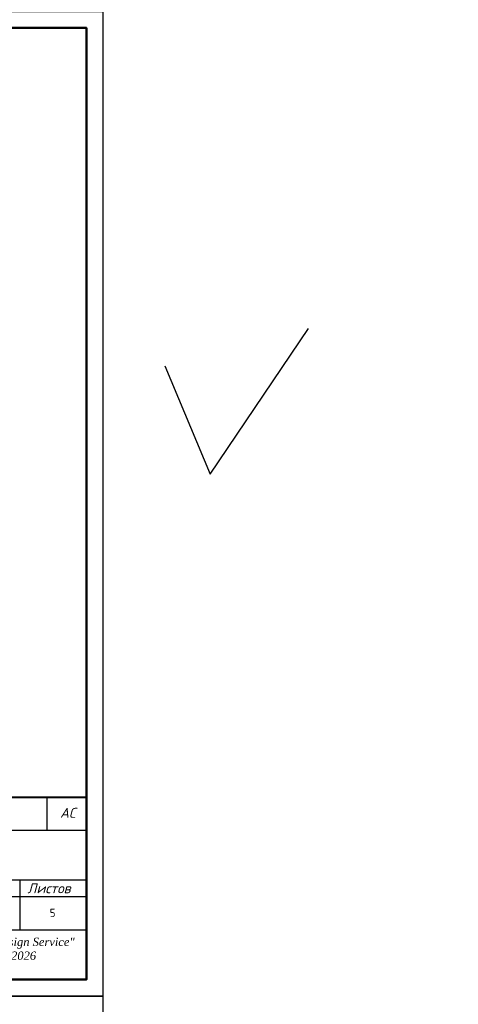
# Model space of a CAD drawing. Header units: millimetres. Extents: x 276090 to 4504742, y 101177 to 478412.
# Tile 8 of 43: x 326095 to 339339, y 130627 to 160327. Entities that reach past the tile are written whole.
import ezdxf

# ---------------------------------------------------------------- set-up
doc = ezdxf.new("R2010")
doc.units = ezdxf.units.MM
doc.header["$LTSCALE"] = 8
doc.layers.add('ФВС-3', color=7, linetype='Continuous', lineweight=25)
doc.styles.add('250', font='txt', dxfattribs={"height": 250})
doc.styles.add('OOO-Kazar', font='txt')

msp = doc.modelspace()

# ---------------------------------------------------------------- linework, layer by layer
at = {"color": 7, "linetype": 'Continuous'}
for p, q in [((309610.446, 136876.856), (328110.446, 136876.856)), ((316110.446, 135876.856), (328110.446, 135876.856)), ((316110.446, 134376.856), (328110.446, 134376.856)), ((326104.609, 132876.856), (326104.609, 134376.856)), ((323110.446, 133876.856), (328110.446, 133876.856)), ((316110.446, 132876.856), (328110.446, 132876.856))]:
    msp.add_line(p, q, dxfattribs=at)
at = {"color": 7, "ltscale": 2}
msp.add_line((326910.446, 136876.856), (326910.446, 135876.856), dxfattribs=at)
at = {"lineweight": -3}
msp.add_line((328610.446, 130876.856), (286610.446, 130876.856), dxfattribs=at)
for points in [[(286610.446, 130876.856), (286610.446, 160576.856), (328610.446, 160576.856), (328610.446, 130876.856)], [(286610.446, 101176.856), (286610.446, 130876.856), (328610.446, 130876.856), (328610.446, 101176.856)]]:
    msp.add_lwpolyline(points, close=True, dxfattribs=at)
at = {"lineweight": 50}
msp.add_lwpolyline([(328110.446, 131376.856), (288610.446, 131376.856), (288610.446, 160076.856), (328110.446, 160076.856), (328110.446, 131376.856)], dxfattribs=at)
at = {"color": 2, "linetype": 'ByBlock', "lineweight": -2, "ltscale": 8}
msp.add_lwpolyline([(330473.052, 149885.574), (331850.871, 146621.636), (334810.63, 151007.552)], dxfattribs=at)
at = {"lineweight": 40}
msp.add_lwpolyline([(309610.446, 136876.856), (328110.446, 136876.856), (328110.446, 131376.856), (309610.446, 131376.856)], close=True, dxfattribs=at)

# ---------------------------------------------------------------- texts
at = {"insert": (316293.737, 133787.868), "char_height": 250, "width": 7089.54007, "attachment_point": 1}
msp.add_mtext('\\pi1079.82771;{\\fTimes New Roman|b0|i1|c204|p18;Выгребная уборная\\fTimes New Roman|b0|i1|c0|p18; \\fTimes New Roman|b0|i1|c204|p18;на \\fTimes New Roman|b0|i1|c0|p18;10 \\fTimes New Roman|b0|i1|c204|p18;очков}', dxfattribs=at)
at = {"insert": (327088.298, 133510.376), "char_height": 250, "width": 1160.68016, "attachment_point": 2, "style": '250'}
msp.add_mtext('\\pt2750;{\\fGOST Common|b0|i0|c204|p34;5}', dxfattribs=at)
at = {"lineweight": -3, "insert": (297468.874, 133146.883), "char_height": 250, "width": 5378.96378, "attachment_point": 1}
msp.add_mtext('\\pi823.00462;Профилированный лист \\P\\pi645.82659;НС-35-1100-5 толщ.0.5мм', dxfattribs=at)
at = {"layer": 'ФВС-3', "color": 0, "linetype": 'Continuous', "lineweight": 5, "attachment_point": 8, "style": 'OOO-Kazar'}
for s, insert, char_height in [('{\\fISOCPEUR|b0|i1|c204|p34;АС}', (327548.727, 136251.94), 300), ('{\\fISOCPEUR|b0|i1|c204|p34;Листов }', (326979.81, 133976.856), 300), ('{\\fTimes New Roman|b0|i1|c204|p18;ООО\\fTimes New Roman|b0|i1|c0|p18; "Arch Design Service"\\P\\fTimes New Roman|b0|i1|c204|p18;Термез\\fTimes New Roman|b0|i1|c0|p18;-202\\fTimes New Roman|b0|i1|c204|p18;6\\fTimes New Roman|b0|i1|c0|p18;\\P  }', (325589.339, 131471.016), 250)]:
    msp.add_mtext(s, dxfattribs=dict(at, insert=insert, char_height=char_height))

doc.saveas('drawing.dxf')
